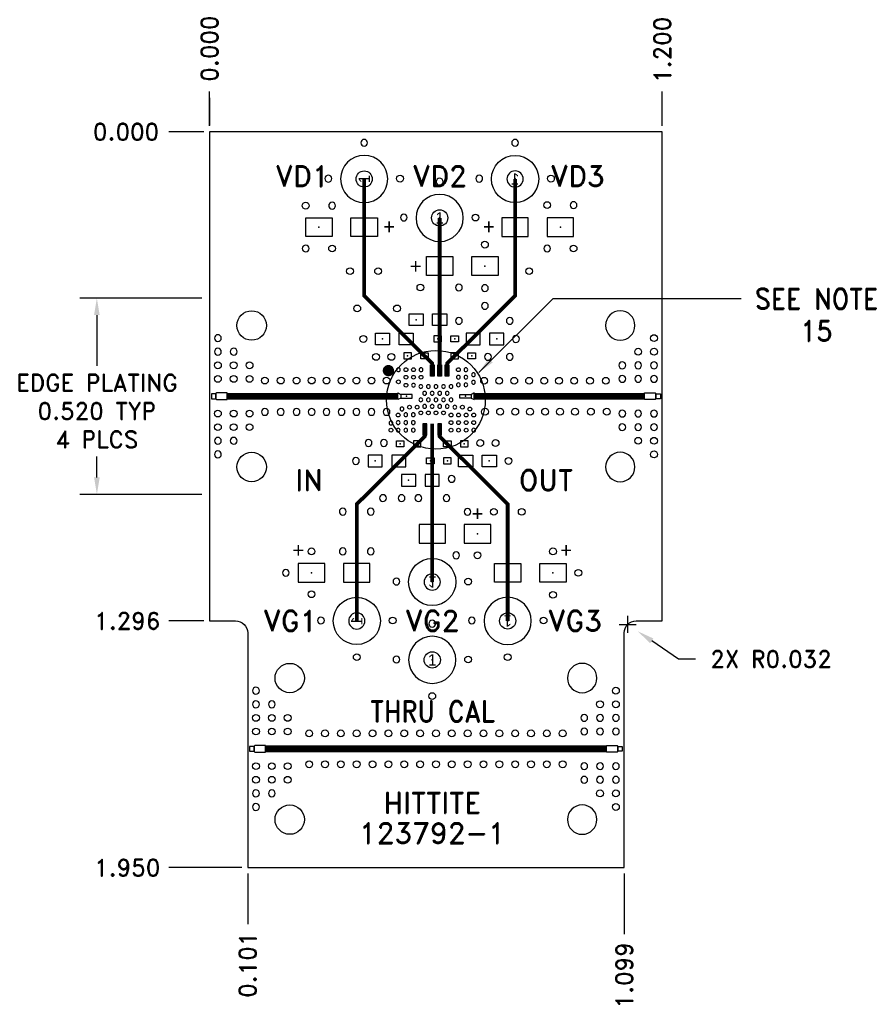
# Model space of a CAD drawing. Extents: x -0.5 to 1.76, y -2.31 to 0.3.
import ezdxf
from ezdxf.enums import TextEntityAlignment as Align

# ---------------------------------------------------------------- set-up
doc = ezdxf.new("R2010")
doc.units = 0
doc.header["$MEASUREMENT"] = 0
doc.linetypes.add('SSCOMP', pattern=[101, 100, 1])
doc.layers.get('0').update_dxf_attribs({"linetype": 'CONTINUOUS'})
doc.layers.get('Defpoints').update_dxf_attribs({"linetype": 'CONTINUOUS'})
for name, color, linetype in [('COM-NS', 4, 'CONTINUOUS'), ('DIM', 1, 'CONTINUOUS'), ('HOL', 1, 'CONTINUOUS'), ('LND-NS', 5, 'CONTINUOUS'), ('NET', 7, 'CONTINUOUS'), ('NOTES', 1, 'CONTINUOUS'), ('NUM-CM', 7, 'CONTINUOUS'), ('PAD-CM', 14, 'CONTINUOUS'), ('PCB', 7, 'CONTINUOUS'), ('SLK-NS', 7, 'CONTINUOUS'), ('TRA-NS', 5, 'CONTINUOUS'), ('via', 7, 'CONTINUOUS')]:
    doc.layers.add(name, color=color, linetype=linetype)
doc.layers.add('GE-NS', color=144, linetype='CONTINUOUS', lineweight=5)
doc.layers.get('COM-NS').off()
doc.layers.get('GE-NS').off()
doc.styles.add('ROMAND', font='romand.shx')
doc.dimstyles.get("Standard").update_dxf_attribs({"dimscale": 0.25, "dimtxt": 0.18, "dimasz": 0.18, "dimexe": 0.18, "dimexo": 0.0625, "dimgap": 0.09, "dimtad": 0, "dimtih": 1, "dimtoh": 1, "dimdec": 3, "dimzin": 0, "dimdsep": 46, "dimtxsty": 'ROMAND', "dimcen": 0.09, "dimadec": 0, "dimazin": 0, "dimtfac": 1, "dimtdec": 3, "dimtofl": 0, "dimtmove": 0, "dimatfit": 3, "dimfxl": 0, "dimtolj": 1, "dimtzin": 0, "dimarcsym": 0})

# ---------------------------------------------------------------- blocks, each defined once
blk = doc.blocks.new('*D8')
at = {"layer": 'Defpoints', "color": 0}
for p in [(1.1084, -1.3055), (1.1348, -1.3235)]:
    blk.add_point(p, dxfattribs=at)
at = {"layer": 'DIM', "color": 0, "lineweight": -2}
for p, q in [((1.1084, -1.328), (1.1084, -1.283)), ((1.0859, -1.3055), (1.1309, -1.3055)), ((1.2428, -1.3972), (1.172, -1.3489)), ((1.2878, -1.3972), (1.2428, -1.3972))]:
    blk.add_line(p, q, dxfattribs=at)
at = {"layer": 'DIM', "color": 0}
blk.add_solid([(1.1762, -1.3427), (1.1678, -1.3551), (1.1348, -1.3235)], dxfattribs=at)
at = {"layer": 'DIM', "color": 0, "insert": (1.4882, -1.3972), "char_height": 0.045, "attachment_point": 5, "style": 'ROMAND'}
blk.add_mtext('\\A1;2X R0.032', dxfattribs=at)
blk = doc.blocks.new('*D11')
at = {"layer": 'Defpoints', "color": 0}
for p in [(-0.2987, -0.4407), (-0.005, -0.4407), (-0.005, -0.9607)]:
    blk.add_point(p, dxfattribs=at)
at = {"layer": 'DIM', "color": 0, "lineweight": -2}
for p, q in [((-0.0206, -0.4407), (-0.3437, -0.4407)), ((-0.2987, -0.4857), (-0.2987, -0.6201)), ((-0.2987, -0.9157), (-0.2987, -0.8601)), ((-0.0206, -0.9607), (-0.3437, -0.9607))]:
    blk.add_line(p, q, dxfattribs=at)
at = {"layer": 'DIM', "color": 0}
for points in [[(-0.3062, -0.4857), (-0.2912, -0.4857), (-0.2987, -0.4407)], [(-0.3062, -0.9157), (-0.2912, -0.9157), (-0.2987, -0.9607)]]:
    blk.add_solid(points, dxfattribs=at)
at = {"layer": 'DIM', "color": 0, "insert": (-0.2987, -0.7401), "char_height": 0.045, "attachment_point": 5, "style": 'ROMAND'}
blk.add_mtext('\\A1;EDGE PLATING\\P0.520 TYP\\P4 PLCS', dxfattribs=at)
blk = doc.blocks.new('HOL-D018')
at = {"layer": 'HOL'}
blk.add_circle((0, 0), 0.009, dxfattribs=at)
blk = doc.blocks.new('VIA-D018-D0')
at = {"layer": 'HOL'}
blk.add_blockref('HOL-D018', (0, 0), dxfattribs=at)
at = {"layer": 'NET'}
blk.add_attdef('NET', text='', height=0.01, dxfattribs=at).set_placement((0, 0), align=Align.MIDDLE)
blk = doc.blocks.new('HOL-D078')
at = {"layer": 'HOL', "linetype": 'Continuous'}
blk.add_circle((0, 0), 0.039, dxfattribs=at)
blk = doc.blocks.new('VIA-D078-D0')
at = {"layer": 'HOL'}
blk.add_blockref('HOL-D078', (0, 0), dxfattribs=at)
at = {"layer": 'NET', "style": 'ROMAND'}
blk.add_attdef('NET', text='', height=0.01, dxfattribs=at).set_placement((0, 0), align=Align.MIDDLE)
blk = doc.blocks.new('50 ghz Conn-NS')
at = {"layer": 'LND-NS'}
for points in [[(0.005, -0.0065), (0.017, -0.0065), (0.017, 0.0065), (0.005, 0.0065)], [(0.017, 0.007), (0.017, -0.007), (0.019, -0.009), (0.047, -0.009), (0.047, 0.009), (0.019, 0.009)]]:
    blk.add_lwpolyline(points, close=True, dxfattribs=at)
at = {"layer": 'via', "extrusion": (0, 0, -1), "xscale": -1, "zscale": -1}
for p in [(-0.1115, 0.1875), (-0.1115, -0.1875)]:
    blk.add_blockref('VIA-D078-D0', p, dxfattribs=at)
at = {"layer": 'via', "extrusion": (0, 0, -1), "zscale": -1}
for p in [(-0.022, 0.154), (-0.022, 0.118), (-0.064, 0.118), (-0.022, -0.118), (-0.064, -0.118), (-0.022, -0.154)]:
    blk.add_blockref('VIA-D018-D0', p, dxfattribs=at)
at = {"layer": 'via'}
for p in [(0.022, 0.082), (0.064, 0.082), (0.106, 0.082), (0.022, 0.046), (0.064, 0.046), (0.106, 0.046), (0.022, -0.046), (0.064, -0.046), (0.106, -0.046), (0.022, -0.082), (0.064, -0.082), (0.106, -0.082)]:
    blk.add_blockref('VIA-D018-D0', p, dxfattribs=at)
blk = doc.blocks.new('HOL-D01')
at = {"layer": 'HOL', "linetype": 'Continuous'}
blk.add_circle((0, 0), 0.005, dxfattribs=at)
blk = doc.blocks.new('VIA-D01-D0')
at = {"layer": 'HOL'}
blk.add_blockref('HOL-D01', (0, 0), dxfattribs=at)
at = {"layer": 'NET'}
blk.add_attdef('NET', text='', height=0.01, dxfattribs=at).set_placement((0, 0), align=Align.MIDDLE)
blk = doc.blocks.new('LND-NS-4-D03-D01')
at = {"layer": 'LND-NS'}
blk.add_lwpolyline([(-0.015, -0.005), (0.015, -0.005), (0.015, 0.005), (-0.015, 0.005)], close=True, dxfattribs=at)
blk.add_point((0, 0), dxfattribs=at)
blk = doc.blocks.new('LND-NS-4-D05-D07')
at = {"layer": 'LND-NS'}
blk.add_lwpolyline([(0.025, -0.035), (0.025, 0.035), (-0.025, 0.035), (-0.025, -0.035)], close=True, dxfattribs=at)
blk.add_point((0, 0), dxfattribs=at)
blk = doc.blocks.new('CASEA-NS')
at = {"layer": 'LND-NS', "rotation": 90}
for p in [(-0.06, 0), (0.06, 0)]:
    blk.add_blockref('LND-NS-4-D05-D07', p, dxfattribs=at)
at = {"layer": 'SLK-NS', "flags": 8}
blk.add_attdef('POLARITY', text='', height=0.04, dxfattribs=at).set_placement((-0.0762, -0.053), align=Align.MIDDLE)
blk = doc.blocks.new('LND-NS-4-D02-D016')
at = {"layer": 'LND-NS'}
blk.add_lwpolyline([(-0.01, -0.008), (0.01, -0.008), (0.01, 0.008), (-0.01, 0.008)], close=True, dxfattribs=at)
blk.add_point((0, 0), dxfattribs=at)
blk = doc.blocks.new('0402_16-NS')
at = {"layer": 'LND-NS'}
blk.add_blockref('LND-NS-4-D02-D016', (-0.0225, 0), dxfattribs=at)
at = {"layer": 'LND-NS', "xscale": -1}
blk.add_blockref('LND-NS-4-D02-D016', (0.0225, 0), dxfattribs=at)
blk = doc.blocks.new('LND-NS-4-D031-D0375')
at = {"layer": 'LND-NS'}
blk.add_lwpolyline([(0.0155, -0.01875), (0.0155, 0.01875), (-0.0155, 0.01875), (-0.0155, -0.01875)], close=True, dxfattribs=at)
blk.add_point((0, 0), dxfattribs=at)
blk = doc.blocks.new('0603-NS')
at = {"layer": 'LND-NS', "rotation": 90}
for p in [(-0.03125, 0), (0.03125, 0)]:
    blk.add_blockref('LND-NS-4-D031-D0375', p, dxfattribs=at)
blk = doc.blocks.new('PAD-CM-0-D125')
at = {"layer": 'PAD-CM'}
blk.add_lwpolyline([(-0.0625, 0, 1), (0.0625, 0, 1)], format="xyb", close=True, dxfattribs=at)
blk.add_point((0, 0), dxfattribs=at)
blk = doc.blocks.new('PIN-CM-V')
at = {"layer": 'NUM-CM'}
blk.add_attdef('PIN', text='', height=0.03, dxfattribs=at).set_placement((0, 0), align=Align.MIDDLE)
blk = doc.blocks.new('HOL-D043')
at = {"layer": 'HOL'}
blk.add_circle((0, 0), 0.0215, dxfattribs=at)
blk = doc.blocks.new('DC_PIN-NS')
at = {"layer": 'HOL'}
blk.add_blockref('HOL-D043', (0, 0), dxfattribs=at)
at = {"layer": 'NUM-CM'}
blk.add_blockref('PIN-CM-V', (0, 0), dxfattribs=at).add_auto_attribs({'PIN': '1'})
at = {"layer": 'PAD-CM'}
blk.add_blockref('PAD-CM-0-D125', (0, 0), dxfattribs=at)
blk = doc.blocks.new('*D27')
at = {"layer": 'Defpoints', "color": 0}
for p in [(-0.1078, 0), (0, 0), (0, 0)]:
    blk.add_point(p, dxfattribs=at)
at = {"layer": 'DIM', "color": 0, "lineweight": -2}
blk.add_line((-0.0156, 0), (-0.1078, 0), dxfattribs=at)
at = {"layer": 'DIM', "color": 0, "insert": (-0.2214, 0), "char_height": 0.045, "attachment_point": 5, "style": 'ROMAND'}
blk.add_mtext('\\A1;0.000', dxfattribs=at)
blk = doc.blocks.new('*D28')
at = {"layer": 'Defpoints', "color": 0}
for p in [(0, 0), (-0.1078, -1.2961), (0, -1.2961)]:
    blk.add_point(p, dxfattribs=at)
at = {"layer": 'DIM', "color": 0, "lineweight": -2}
blk.add_line((-0.0156, -1.2961), (-0.1078, -1.2961), dxfattribs=at)
at = {"layer": 'DIM', "color": 0, "insert": (-0.2182, -1.2961), "char_height": 0.045, "attachment_point": 5, "style": 'ROMAND'}
blk.add_mtext('\\A1;1.296', dxfattribs=at)
blk = doc.blocks.new('*D29')
at = {"layer": 'Defpoints', "color": 0}
for p in [(0, 0), (-0.1078, -1.95), (0.101, -1.95)]:
    blk.add_point(p, dxfattribs=at)
at = {"layer": 'DIM', "color": 0, "lineweight": -2}
blk.add_line((0.0854, -1.95), (-0.1078, -1.95), dxfattribs=at)
at = {"layer": 'DIM', "color": 0, "insert": (-0.2182, -1.95), "char_height": 0.045, "attachment_point": 5, "style": 'ROMAND'}
blk.add_mtext('\\A1;1.950', dxfattribs=at)
blk = doc.blocks.new('*D30')
at = {"layer": 'Defpoints', "color": 0}
for p in [(0, 0), (0.101, -1.95), (0.101, -2.1001)]:
    blk.add_point(p, dxfattribs=at)
at = {"layer": 'DIM', "color": 0, "lineweight": -2}
blk.add_line((0.101, -1.9656), (0.101, -2.1001), dxfattribs=at)
at = {"layer": 'DIM', "color": 0, "insert": (0.101, -2.2073), "char_height": 0.045, "attachment_point": 5, "rotation": 90, "style": 'ROMAND'}
blk.add_mtext('\\A1;0.101', dxfattribs=at)
blk = doc.blocks.new('*D31')
at = {"layer": 'Defpoints', "color": 0}
for p in [(0, 0), (1.099, -1.95), (1.099, -2.1261)]:
    blk.add_point(p, dxfattribs=at)
at = {"layer": 'DIM', "color": 0, "lineweight": -2}
blk.add_line((1.099, -1.9656), (1.099, -2.1261), dxfattribs=at)
at = {"layer": 'DIM', "color": 0, "insert": (1.099, -2.2354), "char_height": 0.045, "attachment_point": 5, "rotation": 90, "style": 'ROMAND'}
blk.add_mtext('\\A1;1.099', dxfattribs=at)
blk = doc.blocks.new('*D32')
at = {"layer": 'Defpoints', "color": 0}
for p in [(1.2, 0.1069), (0, 0), (1.2, 0)]:
    blk.add_point(p, dxfattribs=at)
at = {"layer": 'DIM', "color": 0, "lineweight": -2}
blk.add_line((1.2, 0.0156), (1.2, 0.1069), dxfattribs=at)
at = {"layer": 'DIM', "color": 0, "insert": (1.2, 0.2172), "char_height": 0.045, "attachment_point": 5, "rotation": 90, "style": 'ROMAND'}
blk.add_mtext('\\A1;1.200', dxfattribs=at)
blk = doc.blocks.new('*D33')
at = {"layer": 'Defpoints', "color": 0}
for p in [(0, 0.1069), (0, 0), (0, 0)]:
    blk.add_point(p, dxfattribs=at)
at = {"layer": 'DIM', "color": 0, "lineweight": -2}
for p, q in [((0, 0.0169), (0, 0.1069)), ((0, 0.0156), (0, 0.09)), ((0, 0.09), (0, 0.0169))]:
    blk.add_line(p, q, dxfattribs=at)
at = {"layer": 'DIM', "color": 0, "insert": (0, 0.2205), "char_height": 0.045, "attachment_point": 5, "rotation": 90, "style": 'ROMAND'}
blk.add_mtext('\\A1;0.000', dxfattribs=at)

msp = doc.modelspace()

# ---------------------------------------------------------------- linework, layer by layer
at = {"layer": 'NOTES'}
msp.add_circle((0.6, -0.7102), 0.1309, dxfattribs=at)
at = {"layer": 'PCB'}
msp.add_lwpolyline([(1.099, -1.95), (1.099, -1.3281, -0.414214), (1.131, -1.2961), (1.2, -1.2961), (1.2, 0), (0, 0), (0, -1.2961), (0.069, -1.2961, -0.414214), (0.101, -1.3281), (0.101, -1.95)], format="xyb", close=True, dxfattribs=at)
at = {"layer": 'SLK-NS', "linetype": 'Continuous', "const_width": 0.015}
msp.add_lwpolyline([(0.4665, -0.6328, 1), (0.4815, -0.6328, 1)], format="xyb", close=True, dxfattribs=at)
at = {"layer": 'TRA-NS', "linetype": 'SSCOMP'}
for points in [[(0.5902, -0.6476, 0.01, 0.01, 0), (0.5902, -0.6141, 0.01, 0.01, 0), (0.4098, -0.4343, 0.01, 0.01, 0), (0.4098, -0.125, 0, 0, 0)], [(0.6295, -0.6476, 0.01, 0.01, 0), (0.6295, -0.6141, 0.01, 0.01, 0), (0.8098, -0.4343, 0.01, 0.01, 0), (0.8098, -0.125, 0, 0, 0)], [(0.5705, -0.7736, 0.01, 0.01, 0), (0.5705, -0.8071, 0.01, 0.01, 0), (0.3902, -0.9868, 0.01, 0.01, 0), (0.3902, -1.2961, 0, 0, 0)], [(0.6098, -0.7736, 0.01, 0.01, 0), (0.6098, -0.8071, 0.01, 0.01, 0), (0.7902, -0.9868, 0.01, 0.01, 0), (0.7902, -1.2961, 0, 0, 0)]]:
    msp.add_lwpolyline(points, format="xyseb", dxfattribs=at)
for points, const_width in [([(0.6098, -0.6476), (0.6098, -0.2282)], 0.01), ([(0.499, -0.7007), (0.047, -0.7007)], 0.018), ([(0.701, -0.7007), (1.153, -0.7007)], 0.018), ([(0.5902, -0.7736), (0.5902, -1.1929)], 0.01), ([(1.052, -1.6351), (0.148, -1.6351)], 0.018)]:
    msp.add_lwpolyline(points, dxfattribs=dict(at, const_width=const_width))
at = {"layer": 'TRA-NS'}
for points in [[(0.499, -0.7097), (0.499, -0.6917), (0.507, -0.6957), (0.507, -0.7057)], [(0.701, -0.7097), (0.701, -0.6917), (0.693, -0.6957), (0.693, -0.7057)]]:
    msp.add_lwpolyline(points, close=True, dxfattribs=at)

# ---------------------------------------------------------------- block references
at = {"rotation": 180}
for p in [(0.1466, -0.6592), (0.1886, -0.6592), (0.2306, -0.6592), (0.2706, -0.6592), (0.3099, -0.6592), (0.3499, -0.6592), (0.3892, -0.6592), (0.4292, -0.6592), (0.4692, -0.6592)]:
    msp.add_blockref('VIA-D018-D0', p, dxfattribs=at)
for p in [(0.7276, -0.6597), (0.7676, -0.6597), (0.8076, -0.6597), (0.847, -0.6597), (0.887, -0.6597), (0.9263, -0.6597), (0.9663, -0.6597), (1.0083, -0.6597), (1.0503, -0.6597), (0.7301, -0.7417), (0.7701, -0.7417), (0.8101, -0.7417), (0.8494, -0.7417), (0.8894, -0.7417), (0.9287, -0.7417), (0.9687, -0.7417), (1.0107, -0.7417), (1.0527, -0.7417), (0.264, -1.5941), (0.306, -1.5941), (0.348, -1.5941), (0.39, -1.5941), (0.432, -1.5941), (0.474, -1.5941), (0.516, -1.5941), (0.558, -1.5941), (0.6, -1.5941), (0.642, -1.5941), (0.684, -1.5941), (0.726, -1.5941), (0.768, -1.5941), (0.81, -1.5941), (0.852, -1.5941), (0.894, -1.5941), (0.936, -1.5941), (0.264, -1.6761), (0.306, -1.6761), (0.348, -1.6761), (0.39, -1.6761), (0.432, -1.6761), (0.474, -1.6761), (0.516, -1.6761), (0.558, -1.6761), (0.6, -1.6761), (0.642, -1.6761), (0.684, -1.6761), (0.726, -1.6761), (0.768, -1.6761), (0.81, -1.6761), (0.852, -1.6761), (0.894, -1.6761), (0.936, -1.6761)]:
    msp.add_blockref('VIA-D018-D0', p)
at = {"xscale": -1}
for p in [(0.1466, -0.7423), (0.1886, -0.7423), (0.2306, -0.7423), (0.2706, -0.7423), (0.3099, -0.7423), (0.3499, -0.7423), (0.3892, -0.7423), (0.4292, -0.7423), (0.4692, -0.7423)]:
    msp.add_blockref('VIA-D018-D0', p, dxfattribs=at)
at = {"layer": 'COM-NS'}
for name, p, rotation in [('DC_PIN-NS', (0.4098, -0.125), 90), ('0402_16-NS', (0.6527, -0.8271), 180), ('0603-NS', (0.4702, -0.8722), 180), ('0603-NS', (0.5589, -0.9232), 180), ('DC_PIN-NS', (0.7902, -1.2961), 180)]:
    msp.add_blockref(name, p, dxfattribs=dict(at, rotation=rotation))
at = {"layer": 'COM-NS', "xscale": -1}
for name, p in [('DC_PIN-NS', (0.8098, -0.125)), ('0603-NS', (0.5786, -0.4979)), ('50 ghz Conn-NS', (1.2, -0.7007)), ('0603-NS', (0.4898, -0.5489)), ('0402_16-NS', (0.6723, -0.594)), ('50 ghz Conn-NS', (1.099, -1.6351))]:
    msp.add_blockref(name, p, dxfattribs=at)
at = {"layer": 'COM-NS'}
for name, p in [('DC_PIN-NS', (0.6098, -0.2282)), ('50 ghz Conn-NS', (0, -0.7007)), ('0402_16-NS', (0.6273, -0.5489)), ('0603-NS', (0.7298, -0.5489)), ('0402_16-NS', (0.5473, -0.594)), ('DC_PIN-NS', (0.5902, -1.3994)), ('50 ghz Conn-NS', (0.101, -1.6351))]:
    msp.add_blockref(name, p, dxfattribs=at)
ref = msp.add_blockref('CASEA-NS', (0.3498, -0.2525), dxfattribs=dict(at, xscale=-1, rotation=180))
ref.add_attrib('POLARITY', '+', dxfattribs={"layer": 'SLK-NS', "height": 0.04, "rotation": 180, "text_generation_flag": 2, "flags": 8}).set_placement((0.476, -0.2525), align=Align.MIDDLE)
ref = msp.add_blockref('CASEA-NS', (0.8698, -0.2525), dxfattribs=dict(at, rotation=180))
ref.add_attrib('POLARITY', '+', dxfattribs={"layer": 'SLK-NS', "height": 0.04, "rotation": 180, "flags": 8}).set_placement((0.7403, -0.2525), align=Align.MIDDLE)
ref = msp.add_blockref('CASEA-NS', (0.6698, -0.3557), dxfattribs=dict(at, xscale=-1))
ref.add_attrib('POLARITY', '+', dxfattribs={"layer": 'SLK-NS', "height": 0.04, "text_generation_flag": 2, "flags": 8}).set_placement((0.5462, -0.3557), align=Align.MIDDLE)
at = {"layer": 'COM-NS', "xscale": -1}
for name, p, rotation in [('0402_16-NS', (0.5277, -0.8271), 180), ('0603-NS', (0.7102, -0.8722), 180), ('0402_16-NS', (0.6077, -0.8722), 180), ('DC_PIN-NS', (0.5902, -1.1929), 180), ('DC_PIN-NS', (0.3902, -1.2961), 89.99999999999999)]:
    msp.add_blockref(name, p, dxfattribs=dict(at, rotation=rotation))
at = {"layer": 'COM-NS'}
ref = msp.add_blockref('CASEA-NS', (0.6502, -1.0654), dxfattribs=dict(at, rotation=180))
ref.add_attrib('POLARITY', '+', dxfattribs={"layer": 'SLK-NS', "height": 0.04, "rotation": 180, "flags": 8}).set_placement((0.7102, -1.0127), align=Align.MIDDLE)
ref = msp.add_blockref('CASEA-NS', (0.3302, -1.1686), dxfattribs=at)
ref.add_attrib('POLARITY', '+', dxfattribs={"layer": 'SLK-NS', "height": 0.04, "flags": 8}).set_placement((0.2352, -1.1083), align=Align.MIDDLE)
ref = msp.add_blockref('CASEA-NS', (0.8502, -1.1686), dxfattribs=dict(at, xscale=-1))
ref.add_attrib('POLARITY', '+', dxfattribs={"layer": 'SLK-NS', "height": 0.04, "text_generation_flag": 2, "flags": 8}).set_placement((0.9452, -1.1083), align=Align.MIDDLE)
at = {"layer": 'GE-NS', "xscale": -1, "rotation": 180}
for p in [(0.4098, -0.029), (0.8098, -0.029), (0.3148, -0.124), (0.6098, -0.1322), (0.7148, -0.124), (0.3248, -0.1957), (0.9648, -0.1942), (0.5148, -0.2272), (0.6608, -0.4126), (0.7298, -0.4141), (0.7298, -0.4613), (0.6608, -0.501), (0.7957, -0.501), (0.4215, -0.8245), (0.4621, -0.8245), (0.3879, -0.8722), (0.3531, -1.0065), (0.4273, -1.0065), (0.3531, -1.1118), (0.4952, -1.1919), (0.2952, -1.2951), (0.5902, -1.3034), (0.6952, -1.2951), (0.4952, -1.3983)]:
    msp.add_blockref('VIA-D018-D0', p, dxfattribs=at)
at = {"layer": 'GE-NS', "rotation": 180}
for p in [(0.5048, -0.124), (0.9048, -0.124), (0.2548, -0.1957), (0.8948, -0.1942), (0.7048, -0.2272), (0.7298, -0.2989), (0.5588, -0.4126), (0.7174, -0.8247), (0.758, -0.8247), (0.7924, -0.8722), (0.2702, -1.1118), (0.9102, -1.1118), (0.6852, -1.1919), (0.4852, -1.2951), (0.8852, -1.2951), (0.6852, -1.3983)]:
    msp.add_blockref('VIA-D018-D0', p, dxfattribs=at)
at = {"layer": 'GE-NS', "xscale": -1}
for p in [(0.2548, -0.3093), (0.8948, -0.3093), (0.8121, -0.5489), (0.7379, -0.5965), (0.7957, -0.5965), (0.6416, -0.9198), (0.4596, -0.9707), (0.5089, -0.9707), (0.5534, -0.9707), (0.6279, -0.9707), (0.6837, -1.007), (0.4273, -1.1118), (0.6537, -1.1222), (0.2021, -1.1686)]:
    msp.add_blockref('VIA-D018-D0', p, dxfattribs=at)
at = {"layer": 'GE-NS'}
for p in [(0.3248, -0.3093), (0.9648, -0.3093), (0.3723, -0.3692), (0.4467, -0.3692), (0.8471, -0.3692), (0.3914, -0.468), (0.4969, -0.468), (0.4076, -0.5489), (0.4412, -0.5964), (0.4818, -0.5964), (0.7537, -1.007), (0.8274, -1.007), (0.7102, -1.1222), (0.9774, -1.1686), (0.2702, -1.2254), (0.9102, -1.227), (0.3902, -1.3921), (0.7902, -1.3921), (0.5902, -1.4954)]:
    msp.add_blockref('VIA-D018-D0', p, dxfattribs=at)
at = {"layer": 'LND-NS', "xscale": -1, "rotation": 90}
for p in [(0.5902, -0.6326), (0.6098, -0.6326), (0.6295, -0.6326)]:
    msp.add_blockref('LND-NS-4-D03-D01', p, dxfattribs=at)
at = {"layer": 'LND-NS'}
msp.add_blockref('LND-NS-4-D03-D01', (0.522, -0.7007), dxfattribs=at)
at = {"layer": 'LND-NS', "xscale": -1}
msp.add_blockref('LND-NS-4-D03-D01', (0.678, -0.7007), dxfattribs=at)
at = {"layer": 'LND-NS', "rotation": 90}
for p in [(0.5705, -0.7886), (0.6098, -0.7886)]:
    msp.add_blockref('LND-NS-4-D03-D01', p, dxfattribs=at)
at = {"layer": 'via', "xscale": -1}
for p in [(0.5005, -0.6304), (0.5605, -0.6304), (0.6794, -0.6304), (0.6794, -0.6504), (0.6994, -0.6437), (0.5405, -0.6716), (0.6794, -0.6704), (0.6994, -0.6637), (0.52, -0.7497), (0.54, -0.7497), (0.52, -0.7706), (0.54, -0.7706), (0.52, -0.7906), (0.54, -0.7906)]:
    msp.add_blockref('VIA-D01-D0', p, dxfattribs=at)
at = {"layer": 'via'}
for p in [(0.5205, -0.6304), (0.5405, -0.6304), (0.6594, -0.6304), (0.5205, -0.6504), (0.5405, -0.6504), (0.5005, -0.6624), (0.5205, -0.6716), (0.5, -0.7506), (0.56, -0.7449), (0.58, -0.7449), (0.6, -0.7449), (0.62, -0.7449), (0.64, -0.7506), (0.66, -0.7506), (0.68, -0.7506), (0.7, -0.7506)]:
    msp.add_blockref('VIA-D01-D0', p, dxfattribs=at)
at = {"layer": 'via', "rotation": 180}
for p in [(0.5605, -0.6504), (0.53, -0.7296), (0.55, -0.7296), (0.67, -0.7296), (0.69, -0.7346), (0.64, -0.7706), (0.66, -0.7706), (0.68, -0.7706), (0.7, -0.7706), (0.4808, -0.7906), (0.64, -0.7906), (0.66, -0.7906), (0.68, -0.7906)]:
    msp.add_blockref('VIA-D01-D0', p, dxfattribs=at)
at = {"layer": 'via', "xscale": -1, "rotation": 180}
for p in [(0.6594, -0.6504), (0.56, -0.6751), (0.58, -0.6751), (0.6, -0.6751), (0.62, -0.6751), (0.64, -0.6751), (0.6594, -0.6704), (0.57, -0.6929), (0.59, -0.6929), (0.61, -0.6929), (0.63, -0.6929), (0.51, -0.7344), (0.56, -0.7102), (0.57, -0.7276), (0.58, -0.7102), (0.59, -0.7276), (0.6, -0.7102), (0.61, -0.7276), (0.62, -0.7102), (0.63, -0.7276), (0.64, -0.7102), (0.65, -0.7296), (0.4808, -0.7718), (0.5, -0.7706), (0.5, -0.7906), (0.7, -0.7906)]:
    msp.add_blockref('VIA-D01-D0', p, dxfattribs=at)

# ---------------------------------------------------------------- texts
at = {"layer": 'DIM', "style": 'ROMAND', "width": 0.9}
for s, p in [('SEE NOTE', (1.6086, -0.4702)), ('15', (1.6086, -0.555))]:
    msp.add_text(s, height=0.055, dxfattribs=at).set_placement(p, align=Align.CENTER)
at = {"layer": 'SLK-NS', "style": 'ROMAND'}
for s, p in [('VD1', (0.246, -0.1448)), ('VD2', (0.6099, -0.1448)), ('VD3', (0.9755, -0.1448)), ('HITTITE', (0.5902, -1.806)), ('123792-1', (0.5902, -1.8861))]:
    msp.add_text(s, height=0.055, dxfattribs=at).set_placement(p, align=Align.CENTER)
for s, p in [('IN', (0.2269, -0.9507)), ('OUT', (0.8197, -0.9507))]:
    msp.add_text(s, height=0.055, dxfattribs=at).set_placement(p)
for s, p in [('VG1', (0.2139, -1.2961)), ('VG2', (0.5902, -1.2961)), ('VG3', (0.9685, -1.2961))]:
    msp.add_text(s, height=0.055, dxfattribs=at).set_placement(p, align=Align.MIDDLE)
at = {"layer": 'SLK-NS', "style": 'ROMAND', "width": 0.9}
msp.add_text('THRU CAL', height=0.055, dxfattribs=at).set_placement((0.5902, -1.5632), align=Align.CENTER)

# ---------------------------------------------------------------- dimensions: what is measured, and where the dimension line sits
at = {"layer": 'DIM'}
for feature_location, offset, dtype, picture, middle in [((0, 0), (0, 0.1068919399), 1, '*D33', (0, 0.2204633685)), ((1.2, 0), (0, 0.1069), 1, '*D32', (1.2, 0.2172)), ((0, 0), (-0.1078237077, 0), 0, '*D27', (-0.2213951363, 0)), ((0, -1.2961), (-0.1078, 0), 0, '*D28', (-0.2182, -1.2961)), ((0.101, -1.95), (-0.2088, 0), 0, '*D29', (-0.2182, -1.95)), ((0.101, -1.95), (0, -0.1501), 1, '*D30', (0.101, -2.2073)), ((1.099, -1.95), (0, -0.1761), 1, '*D31', (1.099, -2.2354))]:
    dim = msp.add_ordinate_dim(feature_location=feature_location, offset=offset, dtype=dtype, origin=(0, 0), dimstyle='Standard', dxfattribs=at)
    dim.commit()
    dim.dimension.update_dxf_attribs({"geometry": picture, "text_midpoint": middle})
dim = msp.add_linear_dim(base=(-0.2987, -0.4407), p1=(-0.005, -0.9607), p2=(-0.005, -0.4407), angle=90, text='EDGE PLATING\\P<> TYP\\P4 PLCS', dimstyle='Standard', override={"dimgap": 0.09, "dimlunit": 2, "dimtol": 0, "dimlim": 0, "dimtp": 0.003, "dimtm": 0.003, "dimtfac": 0.75}, dxfattribs=at)
dim.commit()
dim.dimension.update_dxf_attribs({"geometry": '*D11', "text_midpoint": (-0.2987, -0.7401), "dimtype": 160})
dim = msp.add_radius_dim(center=(1.1084, -1.3055), mpoint=(1.1348, -1.3235), text='2X <>', dimstyle='Standard', override={"dimtmove": 1}, dxfattribs=at)
dim.commit()
dim.dimension.update_dxf_attribs({"geometry": '*D8', "text_midpoint": (1.2428, -1.3972), "dimtype": 164})

# ---------------------------------------------------------------- leaders
msp.add_leader([(0.7133, -0.638), (0.9103, -0.4413), (1.4086, -0.4413)], dimstyle='Standard', override={"dimtp": 0.003, "dimtm": 0.003, "dimtfac": 0.75}, dxfattribs=at)

doc.saveas('drawing.dxf')
